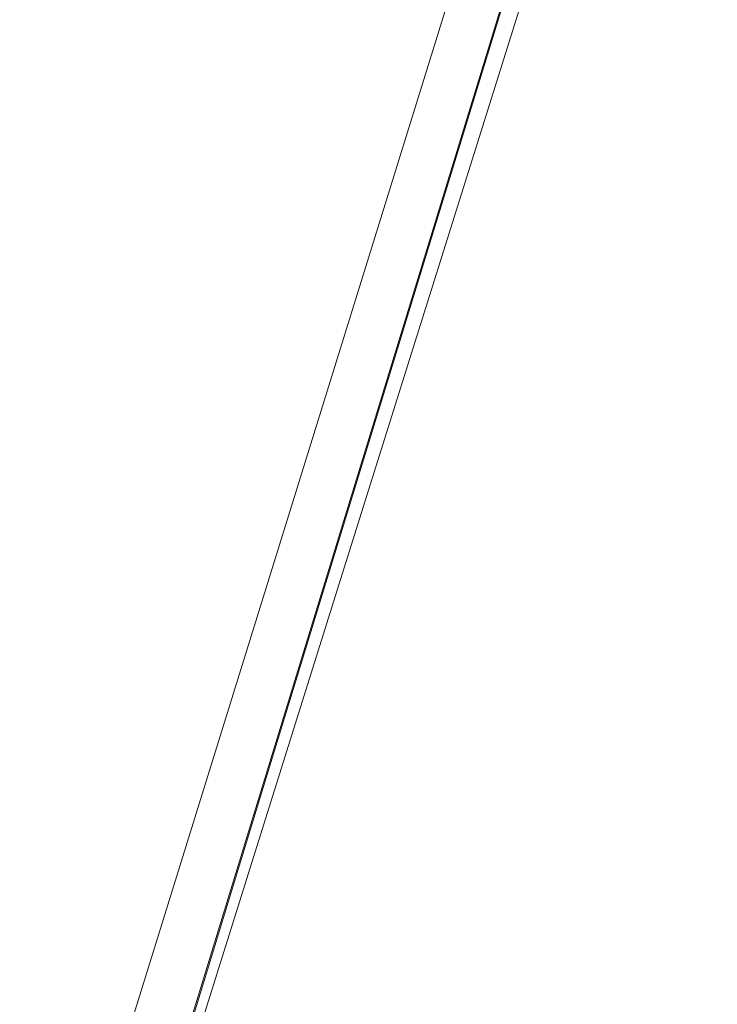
# Model space of a CAD drawing. Header units: inches. Extents: x 158416 to 160804, y 432611 to 437652.
# Tile 149 of 193: x 159123 to 159251, y 436348 to 436529. Entities that reach past the tile are written whole.
import ezdxf

# ---------------------------------------------------------------- set-up
doc = ezdxf.new("R2010")
doc.units = ezdxf.units.IN
doc.header["$MEASUREMENT"] = 0
doc.layers.add('4.2-K&L-MIDDENSPANNING', color=10, linetype='Continuous')
doc.layers.add('4.2-K&L-SIGNAAL UPC', color=222, linetype='Continuous')

msp = doc.modelspace()

# ---------------------------------------------------------------- linework, layer by layer
at = {"layer": '4.2-K&L-MIDDENSPANNING', "linetype": 'Continuous', "lineweight": 0, "ltscale": 1.75}
for points in [[(159140.78, 436300.97, 0), (159169.43, 436394.63, 0), (159247.1, 436648.3, 0)], [(159140.67, 436295.67, 0), (159185.43, 436438.3, 0), (159202.77, 436493.63, 0), (159250.67, 436646.33, 0)]]:
    msp.add_polyline3d(points, dxfattribs=at)
at = {"layer": '4.2-K&L-SIGNAAL UPC', "linetype": 'Continuous', "lineweight": 0, "ltscale": 1.75}
for points in [[(159224.67, 436104, 0), (159224, 436104.67, 0), (159224, 436105.33, 0), (159122.67, 436277, 0), (159123.02, 436279.49, 0), (159123.61, 436281.93, 0), (159124.43, 436284.3, 0), (159139.22, 436332.03, 0), (159226.07, 436611.97, 0), (159229.43, 436620.3, 0), (159237.73, 436638.63, 0), (159238.07, 436639.3, 0), (159240.67, 436644.67, 0), (159241.07, 436645.3, 0), (159241.31, 436645.8, 0), (159241.62, 436646.26, 0), (159242, 436646.67, 0), (159242.38, 436648.76, 0), (159242.49, 436650.88, 0), (159242.33, 436653, 0)], [(159253.41, 436132.72, 0), (159188.25, 436240.59, 0), (159173.42, 436255.75, 0), (159158.67, 436270.33, 0), (159158.02, 436271.53, 0), (159157.21, 436272.63, 0), (159156.25, 436273.61, 0), (159153.49, 436277.44, 0), (159153.33, 436278, 0), (159153, 436278, 0), (159141.41, 436296.05, 0), (159141.25, 436296.27, 0), (159140.36, 436297.4, 0), (159139.67, 436298.67, 0), (159144.1, 436312.63, 0), (159241.23, 436629.7, 0), (159245.57, 436644.03, 0), (159245.76, 436644.77, 0), (159246.07, 436645.47, 0), (159246.49, 436646.1, 0), (159247, 436646.67, 0)]]:
    msp.add_polyline3d(points, dxfattribs=at)

doc.saveas('drawing.dxf')
